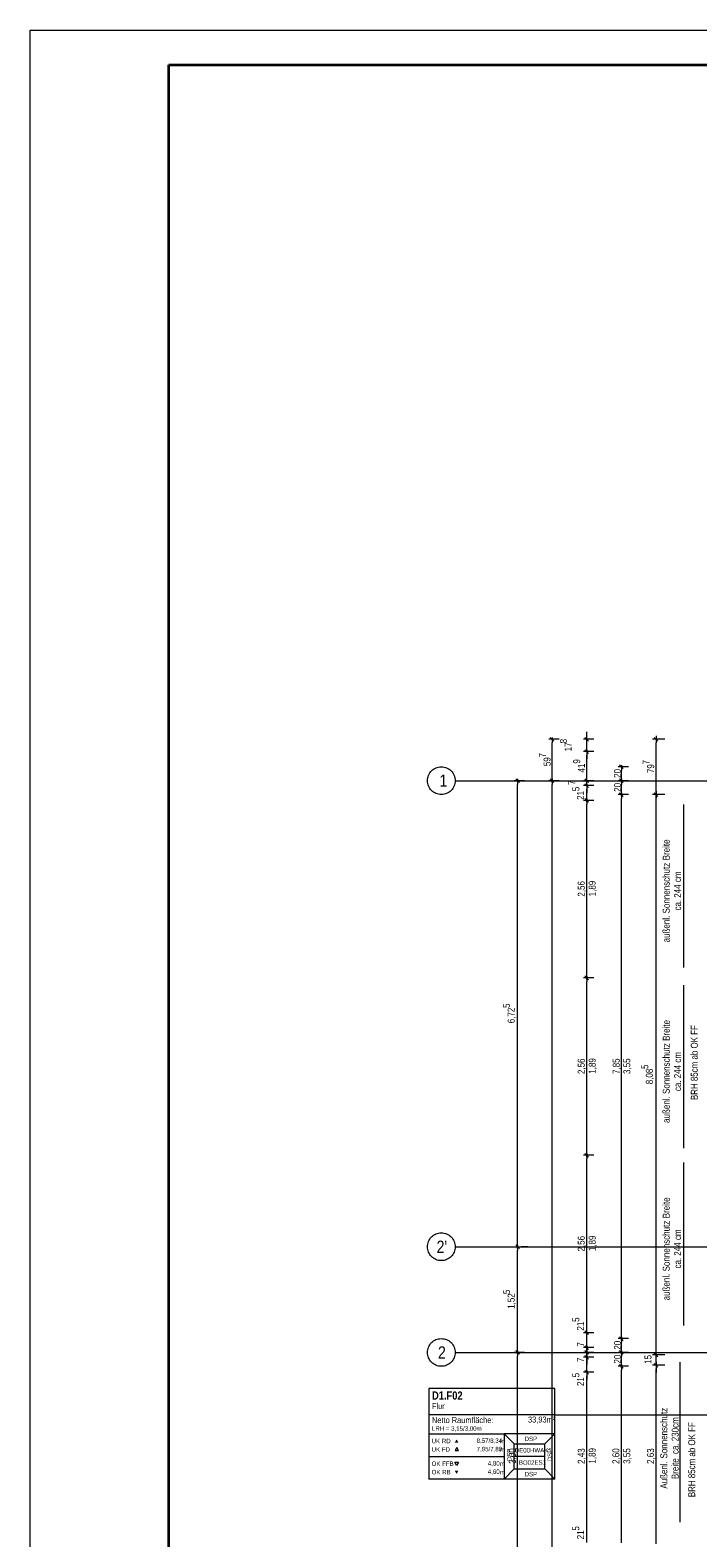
# Model space of a CAD drawing. Extents: x -1920 to 300, y 62 to 656.
# Tile 60 of 60: x -1920 to -1823, y 439 to 656. Entities that reach past the tile are written whole.
import ezdxf
from ezdxf.lldxf.tags import DXFTag

# ---------------------------------------------------------------- set-up
doc = ezdxf.new("R2010")
doc.units = 0
doc.layers.get('0').update_dxf_attribs({"lineweight": 35})
for name, color, linetype, lineweight, true_color in [('30 -33 Aussenwände- 7 Fassade_ Elemente', 7, 'Continuous', 9, 0x00aacc), ('70 -72 Beschriftung- 1 Beschriftung allgemein', 7, 'Continuous', 9, 0xff6633), ('70 -75 Raumstempel- 1 Raumstempel', 1, 'Continuous', 50, 0xff0000), ('70 -75 Raumstempel-2 Verweislinie', 1, 'Continuous', 9, 0xff0000), ('70 -76 Bemaßung- 2 Allgemein', 9, 'Continuous', 5, 0x808080)]:
    doc.layers.add(name, color=color, linetype=linetype, lineweight=lineweight, true_color=true_color)
for name, color, linetype, lineweight in [('30 -33 Aussenwände- 8 Sonnenschutz', 7, 'Continuous', 9), ('70 -71 Achsen- 1 Gebäudeachsen', 7, 'STRICHPUNKT2-A06G9HJF8I', 18), ('iwb_Plankopf Rahmen', 7, 'Continuous', 35), ('Keine', 7, 'Continuous', 9)]:
    doc.layers.add(name, color=color, linetype=linetype, lineweight=lineweight)
doc.styles.get("Standard").update_dxf_attribs({"font": 'ARIALN.TTF'})
tags = doc.linetypes.add('STRICHPUNKT2-A06G9HJF8I', pattern=[12.7, 6.35, -3.175, 0, -3.175]).pattern_tags.tags
tags[10:11] = [DXFTag(74, 4), DXFTag(75, 0), DXFTag(340, '0'), DXFTag(46, 0.0), DXFTag(50, 0.0), DXFTag(44, 0.0), DXFTag(45, 0.0)]
tags[8:9] = [DXFTag(74, 4), DXFTag(75, 0), DXFTag(340, '0'), DXFTag(46, 0.0), DXFTag(50, 0.0), DXFTag(44, 0.0), DXFTag(45, 0.0)]
tags[6:7] = [DXFTag(74, 4), DXFTag(75, 0), DXFTag(340, '0'), DXFTag(46, 0.0), DXFTag(50, 0.0), DXFTag(44, 0.0), DXFTag(45, 0.0)]
tags[4:5] = [DXFTag(74, 4), DXFTag(75, 0), DXFTag(340, '0'), DXFTag(46, 0.0), DXFTag(50, 0.0), DXFTag(44, 0.0), DXFTag(45, 0.0)]

# ---------------------------------------------------------------- blocks, each defined once
blk = doc.blocks.new('Referenz-A06G9HJH8I', base_point=(-1905.79, 86.89))
at = {"layer": '30 -33 Aussenwände- 8 Sonnenschutz', "color": 0, "linetype": 'Continuous', "ltscale": 0.13}
for p, q in [((-1825.35, 544.69), (-1825.35, 521.19)), ((-1825.35, 518.64), (-1825.35, 495.14)), ((-1825.35, 493.04), (-1825.35, 469.54))]:
    blk.add_line(p, q, dxfattribs=at)
at = {"layer": '70 -71 Achsen- 1 Gebäudeachsen', "color": 0, "linetype": 'Continuous', "ltscale": 0.18}
for p, q in [((-1862.3, 548.14), (-1862.29, 548.34)), ((-1862.29, 548.34), (-1862.26, 548.53)), ((-1862.26, 548.53), (-1862.21, 548.72)), ((-1862.21, 548.72), (-1862.15, 548.91)), ((-1862.15, 548.91), (-1862.06, 549.09)), ((-1862.06, 549.09), (-1861.96, 549.25)), ((-1861.96, 549.25), (-1861.85, 549.41)), ((-1861.85, 549.41), (-1861.71, 549.56)), ((-1861.71, 549.56), (-1861.57, 549.69)), ((-1861.57, 549.69), (-1861.41, 549.81)), ((-1861.41, 549.81), (-1861.24, 549.91)), ((-1861.24, 549.91), (-1861.07, 549.99)), ((-1861.07, 549.99), (-1860.88, 550.06)), ((-1860.88, 550.06), (-1860.69, 550.1)), ((-1860.69, 550.1), (-1860.5, 550.13)), ((-1860.5, 550.13), (-1860.3, 550.14)), ((-1860.3, 550.14), (-1860.1, 550.13)), ((-1860.1, 550.13), (-1859.91, 550.1)), ((-1859.91, 550.1), (-1859.72, 550.06)), ((-1859.72, 550.06), (-1859.54, 549.99)), ((-1859.54, 549.99), (-1859.36, 549.91)), ((-1859.36, 549.91), (-1859.19, 549.81)), ((-1859.19, 549.81), (-1859.03, 549.69)), ((-1859.03, 549.69), (-1858.89, 549.56)), ((-1858.89, 549.56), (-1858.75, 549.41)), ((-1858.75, 549.41), (-1858.64, 549.25)), ((-1858.64, 549.25), (-1858.54, 549.09)), ((-1858.54, 549.09), (-1858.45, 548.91)), ((-1858.45, 548.91), (-1858.39, 548.72)), ((-1858.39, 548.72), (-1858.34, 548.53)), ((-1858.34, 548.53), (-1858.31, 548.34)), ((-1858.31, 548.34), (-1858.3, 548.14)), ((-1862.29, 547.95), (-1862.3, 548.14)), ((-1862.26, 547.75), (-1862.29, 547.95)), ((-1862.21, 547.56), (-1862.26, 547.75)), ((-1862.15, 547.38), (-1862.21, 547.56)), ((-1862.06, 547.2), (-1862.15, 547.38)), ((-1861.96, 547.03), (-1862.06, 547.2)), ((-1861.85, 546.87), (-1861.96, 547.03)), ((-1861.71, 546.73), (-1861.85, 546.87)), ((-1861.57, 546.6), (-1861.71, 546.73)), ((-1861.41, 546.48), (-1861.57, 546.6)), ((-1861.24, 546.38), (-1861.41, 546.48)), ((-1861.07, 546.29), (-1861.24, 546.38)), ((-1860.88, 546.23), (-1861.07, 546.29)), ((-1860.69, 546.18), (-1860.88, 546.23)), ((-1860.5, 546.15), (-1860.69, 546.18)), ((-1860.3, 546.14), (-1860.5, 546.15)), ((-1860.1, 546.15), (-1860.3, 546.14)), ((-1859.91, 546.18), (-1860.1, 546.15)), ((-1859.72, 546.23), (-1859.91, 546.18)), ((-1859.54, 546.29), (-1859.72, 546.23)), ((-1859.36, 546.38), (-1859.54, 546.29)), ((-1859.19, 546.48), (-1859.36, 546.38)), ((-1859.03, 546.6), (-1859.19, 546.48)), ((-1858.89, 546.73), (-1859.03, 546.6)), ((-1858.75, 546.87), (-1858.89, 546.73)), ((-1858.64, 547.03), (-1858.75, 546.87)), ((-1858.54, 547.2), (-1858.64, 547.03)), ((-1858.45, 547.38), (-1858.54, 547.2)), ((-1858.39, 547.56), (-1858.45, 547.38)), ((-1858.34, 547.75), (-1858.39, 547.56)), ((-1858.31, 547.95), (-1858.34, 547.75)), ((-1858.3, 548.14), (-1858.31, 547.95)), ((-1862.3, 465.64), (-1862.29, 465.84)), ((-1862.29, 465.45), (-1862.3, 465.64)), ((-1862.29, 465.84), (-1862.26, 466.03)), ((-1862.26, 466.03), (-1862.21, 466.22)), ((-1862.21, 466.22), (-1862.15, 466.41)), ((-1862.15, 466.41), (-1862.06, 466.59)), ((-1862.06, 466.59), (-1861.96, 466.75)), ((-1861.96, 466.75), (-1861.85, 466.91)), ((-1861.85, 466.91), (-1861.71, 467.06)), ((-1861.71, 467.06), (-1861.57, 467.19)), ((-1861.57, 467.19), (-1861.41, 467.31)), ((-1861.41, 467.31), (-1861.24, 467.41)), ((-1861.24, 467.41), (-1861.07, 467.49)), ((-1861.07, 467.49), (-1860.88, 467.56)), ((-1860.88, 467.56), (-1860.69, 467.6)), ((-1860.69, 467.6), (-1860.5, 467.63)), ((-1860.5, 467.63), (-1860.3, 467.64)), ((-1860.3, 467.64), (-1860.1, 467.63)), ((-1860.1, 467.63), (-1859.91, 467.6)), ((-1859.91, 467.6), (-1859.72, 467.56)), ((-1859.72, 467.56), (-1859.54, 467.49)), ((-1859.54, 467.49), (-1859.36, 467.41)), ((-1859.36, 467.41), (-1859.19, 467.31)), ((-1859.19, 467.31), (-1859.03, 467.19)), ((-1859.03, 467.19), (-1858.89, 467.06)), ((-1858.89, 467.06), (-1858.75, 466.91)), ((-1858.75, 466.91), (-1858.64, 466.75)), ((-1858.64, 466.75), (-1858.54, 466.59)), ((-1858.54, 466.59), (-1858.45, 466.41)), ((-1858.45, 466.41), (-1858.39, 466.22)), ((-1858.39, 466.22), (-1858.34, 466.03)), ((-1858.34, 466.03), (-1858.31, 465.84)), ((-1858.31, 465.84), (-1858.3, 465.64)), ((-1858.3, 465.64), (-1858.31, 465.45)), ((-1862.26, 465.25), (-1862.29, 465.45)), ((-1862.21, 465.06), (-1862.26, 465.25)), ((-1862.15, 464.88), (-1862.21, 465.06)), ((-1862.06, 464.7), (-1862.15, 464.88)), ((-1861.96, 464.53), (-1862.06, 464.7)), ((-1861.85, 464.37), (-1861.96, 464.53)), ((-1861.71, 464.23), (-1861.85, 464.37)), ((-1861.57, 464.1), (-1861.71, 464.23)), ((-1861.41, 463.98), (-1861.57, 464.1)), ((-1861.24, 463.88), (-1861.41, 463.98)), ((-1861.07, 463.79), (-1861.24, 463.88)), ((-1860.88, 463.73), (-1861.07, 463.79)), ((-1860.69, 463.68), (-1860.88, 463.73)), ((-1860.5, 463.65), (-1860.69, 463.68)), ((-1860.3, 463.64), (-1860.5, 463.65)), ((-1860.1, 463.65), (-1860.3, 463.64)), ((-1859.91, 463.68), (-1860.1, 463.65)), ((-1859.72, 463.73), (-1859.91, 463.68)), ((-1859.54, 463.79), (-1859.72, 463.73)), ((-1859.36, 463.88), (-1859.54, 463.79)), ((-1859.19, 463.98), (-1859.36, 463.88)), ((-1859.03, 464.1), (-1859.19, 463.98)), ((-1858.89, 464.23), (-1859.03, 464.1)), ((-1858.75, 464.37), (-1858.89, 464.23)), ((-1858.64, 464.53), (-1858.75, 464.37)), ((-1858.54, 464.7), (-1858.64, 464.53)), ((-1858.45, 464.88), (-1858.54, 464.7)), ((-1858.39, 465.06), (-1858.45, 464.88)), ((-1858.34, 465.25), (-1858.39, 465.06)), ((-1858.31, 465.45), (-1858.34, 465.25))]:
    blk.add_line(p, q, dxfattribs=at)
at = {"layer": '70 -71 Achsen- 1 Gebäudeachsen', "color": 0, "linetype": 'STRICHPUNKT2-A06G9HJF8I', "ltscale": 0.18}
for p, q in [((-1858.3, 548.14), (-23.36, 548.14)), ((-1858.3, 480.89), (-23.36, 480.89)), ((-1858.3, 465.64), (-23.36, 465.64))]:
    blk.add_line(p, q, dxfattribs=at)
at = {"layer": '70 -72 Beschriftung- 1 Beschriftung allgemein', "color": 0, "linetype": 'Continuous', "ltscale": 0.13}
blk.add_line((-1825.86, 464.24), (-1825.86, 441.14), dxfattribs=at)
at = {"layer": '70 -75 Raumstempel- 1 Raumstempel', "color": 0, "lineweight": 9}
for p, q in [((-1862.08, 460.45), (-1862.08, 447.38)), ((-1843.92, 460.45), (-1862.08, 460.45)), ((-1843.92, 447.38), (-1843.92, 460.45)), ((-1843.92, 456.65), (-1862.08, 456.65)), ((-1862.08, 453.92), (-1851.22, 453.92)), ((-1849.78, 452.47), (-1851.22, 453.92)), ((-1843.92, 453.92), (-1851.22, 453.92)), ((-1851.22, 453.92), (-1851.22, 447.38)), ((-1845.36, 452.47), (-1843.92, 453.92)), ((-1862.08, 450.65), (-1851.22, 450.65)), ((-1858.06, 451.94), (-1858.32, 451.48)), ((-1858.32, 451.48), (-1857.8, 451.48)), ((-1857.8, 451.48), (-1858.06, 451.94)), ((-1849.78, 448.83), (-1849.78, 452.47)), ((-1849.78, 452.47), (-1845.36, 452.47)), ((-1845.36, 450.65), (-1849.78, 450.65)), ((-1845.36, 448.83), (-1845.36, 452.47)), ((-1858.1, 449.35), (-1858.36, 449.8)), ((-1858.36, 449.8), (-1857.84, 449.8)), ((-1857.84, 449.8), (-1858.1, 449.35)), ((-1849.78, 448.83), (-1851.22, 447.38)), ((-1849.78, 448.83), (-1845.36, 448.83)), ((-1845.36, 448.83), (-1843.92, 447.38)), ((-1843.92, 447.38), (-1862.08, 447.38))]:
    blk.add_line(p, q, dxfattribs=at)
at = {"layer": '70 -75 Raumstempel- 1 Raumstempel', "color": 0, "lineweight": 0}
for points in [[(-1857.84, 452.64), (-1858.1, 453.1), (-1858.36, 452.64)], [(-1857.84, 448.58), (-1858.1, 448.12), (-1858.36, 448.58)]]:
    blk.add_solid(points, dxfattribs=at)
at = {"layer": '70 -75 Raumstempel-2 Verweislinie', "color": 0}
blk.add_line((-1843.92, 456.65), (-1804.08, 456.65), dxfattribs=at)
at = {"layer": '70 -76 Bemaßung- 2 Allgemein', "color": 0, "linetype": 'Continuous', "ltscale": 0.13}
for p, q in [((-1839.3, 554.64), (-1839.3, 555.17)), ((-1843.3, 554.11), (-1844.8, 554.11)), ((-1844.57, 554.38), (-1844.04, 553.85)), ((-1844.3, 554.36), (-1844.3, 553.58)), ((-1844.3, 548.67), (-1844.3, 553.58)), ((-1838.3, 554.11), (-1839.8, 554.11)), ((-1839.04, 553.85), (-1839.57, 554.38)), ((-1839.57, 552.6), (-1839.04, 552.07)), ((-1839.57, 552.6), (-1839.04, 552.07)), ((-1839.3, 553.86), (-1839.3, 554.64)), ((-1839.3, 552.33), (-1839.3, 554.11)), ((-1839.3, 552.58), (-1839.3, 551.8)), ((-1839.3, 552.58), (-1839.3, 551.8)), ((-1828.05, 554.11), (-1829.8, 554.11)), ((-1829.3, 554.61), (-1829.3, 553.58)), ((-1829.3, 546.67), (-1829.3, 553.58)), ((-1838.3, 552.33), (-1839.8, 552.33)), ((-1838.3, 552.33), (-1839.8, 552.33)), ((-1839.3, 551.8), (-1839.3, 551.27)), ((-1839.3, 548.67), (-1839.3, 551.8)), ((-1834.57, 550.41), (-1834.04, 549.88)), ((-1834.3, 550.39), (-1834.3, 549.61)), ((-1849.57, 548.41), (-1849.04, 547.88)), ((-1849.3, 548.39), (-1849.3, 547.61)), ((-1844.04, 547.88), (-1844.57, 548.41)), ((-1844.57, 548.41), (-1844.04, 547.88)), ((-1844.3, 547.89), (-1844.3, 548.67)), ((-1844.3, 548.39), (-1844.3, 547.61)), ((-1839.04, 547.88), (-1839.57, 548.41)), ((-1839.04, 547.88), (-1839.57, 548.41)), ((-1839.3, 548.67), (-1839.3, 549.2)), ((-1839.3, 547.89), (-1839.3, 548.67)), ((-1839.3, 547.89), (-1839.3, 548.67)), ((-1833.3, 550.14), (-1834.8, 550.14)), ((-1834.57, 548.41), (-1834.04, 547.88)), ((-1834.04, 547.88), (-1834.57, 548.41)), ((-1834.3, 548.67), (-1834.3, 549.61)), ((-1834.3, 547.89), (-1834.3, 548.67)), ((-1834.3, 548.39), (-1834.3, 547.61)), ((-1848.3, 548.14), (-1849.8, 548.14)), ((-1849.3, 481.42), (-1849.3, 547.61)), ((-1843.3, 548.14), (-1844.8, 548.14)), ((-1843.3, 548.14), (-1844.8, 548.14)), ((-1844.3, 241.17), (-1844.3, 547.61)), ((-1838.3, 548.14), (-1839.8, 548.14)), ((-1838.3, 548.14), (-1839.8, 548.14)), ((-1838.3, 547.44), (-1839.8, 547.44)), ((-1838.3, 547.44), (-1839.8, 547.44)), ((-1839.57, 547.71), (-1839.04, 547.18)), ((-1839.57, 547.71), (-1839.04, 547.18)), ((-1839.3, 547.44), (-1839.3, 548.14)), ((-1839.3, 547.69), (-1839.3, 546.91)), ((-1839.3, 547.69), (-1839.3, 546.91)), ((-1839.3, 546.91), (-1839.3, 546.38)), ((-1839.3, 545.82), (-1839.3, 546.91)), ((-1833.3, 548.14), (-1834.8, 548.14)), ((-1833.3, 548.14), (-1834.8, 548.14)), ((-1833.3, 546.14), (-1834.8, 546.14)), ((-1833.3, 546.14), (-1834.8, 546.14)), ((-1834.04, 545.88), (-1834.57, 546.41)), ((-1834.57, 546.41), (-1834.04, 545.88)), ((-1834.3, 546.67), (-1834.3, 547.61)), ((-1834.3, 545.89), (-1834.3, 546.67)), ((-1834.3, 546.39), (-1834.3, 545.61)), ((-1828.05, 546.14), (-1829.8, 546.14)), ((-1828.05, 546.14), (-1829.8, 546.14)), ((-1829.3, 545.64), (-1829.3, 546.67)), ((-1829.3, 546.64), (-1829.3, 545.61)), ((-1838.3, 545.29), (-1839.8, 545.29)), ((-1838.3, 545.29), (-1839.8, 545.29)), ((-1839.04, 545.03), (-1839.57, 545.56)), ((-1839.57, 545.56), (-1839.04, 545.03)), ((-1839.3, 545.04), (-1839.3, 545.82)), ((-1839.3, 545.54), (-1839.3, 544.76)), ((-1839.3, 520.22), (-1839.3, 544.76)), ((-1834.3, 468.17), (-1834.3, 545.61)), ((-1829.3, 465.82), (-1829.3, 545.61)), ((-1839.04, 519.43), (-1839.57, 519.96)), ((-1839.57, 519.96), (-1839.04, 519.43)), ((-1839.3, 519.44), (-1839.3, 520.22)), ((-1839.3, 519.94), (-1839.3, 519.16)), ((-1838.3, 519.69), (-1839.8, 519.69)), ((-1838.3, 519.69), (-1839.8, 519.69)), ((-1839.3, 494.62), (-1839.3, 519.16)), ((-1838.3, 494.09), (-1839.8, 494.09)), ((-1838.3, 494.09), (-1839.8, 494.09)), ((-1839.57, 494.36), (-1839.04, 493.83)), ((-1839.04, 493.83), (-1839.57, 494.36)), ((-1839.3, 493.84), (-1839.3, 494.62)), ((-1839.3, 494.34), (-1839.3, 493.56)), ((-1839.3, 469.02), (-1839.3, 493.56)), ((-1850.8, 480.89), (-1849.8, 480.89)), ((-1849.57, 481.16), (-1849.04, 480.63)), ((-1849.04, 480.63), (-1849.57, 481.16)), ((-1849.3, 480.64), (-1849.3, 481.42)), ((-1849.3, 481.14), (-1849.3, 480.36)), ((-1847.8, 480.89), (-1848.8, 480.89)), ((-1849.3, 466.17), (-1849.3, 480.36)), ((-1838.3, 468.49), (-1839.8, 468.49)), ((-1838.3, 468.49), (-1839.8, 468.49)), ((-1839.04, 468.23), (-1839.57, 468.76)), ((-1839.04, 468.23), (-1839.57, 468.76)), ((-1839.3, 469.02), (-1839.3, 469.55)), ((-1839.3, 468.24), (-1839.3, 469.02)), ((-1839.3, 468.24), (-1839.3, 469.02)), ((-1839.3, 466.34), (-1839.3, 468.49)), ((-1834.57, 467.91), (-1834.04, 467.38)), ((-1834.04, 467.38), (-1834.57, 467.91)), ((-1834.3, 467.39), (-1834.3, 468.17)), ((-1834.3, 467.89), (-1834.3, 467.11)), ((-1848.3, 465.64), (-1849.8, 465.64)), ((-1848.3, 465.64), (-1849.8, 465.64)), ((-1849.57, 465.91), (-1849.04, 465.38)), ((-1849.04, 465.38), (-1849.57, 465.91)), ((-1849.3, 465.39), (-1849.3, 466.17)), ((-1849.3, 465.89), (-1849.3, 465.11)), ((-1838.3, 466.34), (-1839.8, 466.34)), ((-1838.3, 466.34), (-1839.8, 466.34)), ((-1838.3, 465.64), (-1839.8, 465.64)), ((-1838.3, 465.64), (-1839.8, 465.64)), ((-1839.57, 466.61), (-1839.04, 466.08)), ((-1839.04, 466.08), (-1839.57, 466.61)), ((-1839.04, 465.38), (-1839.57, 465.91)), ((-1839.57, 465.91), (-1839.04, 465.38)), ((-1839.3, 466.87), (-1839.3, 467.4)), ((-1839.3, 466.09), (-1839.3, 466.87)), ((-1839.3, 466.17), (-1839.3, 466.7)), ((-1839.3, 466.59), (-1839.3, 465.81)), ((-1839.3, 465.64), (-1839.3, 466.34)), ((-1839.3, 465.39), (-1839.3, 466.17)), ((-1839.3, 465.47), (-1839.3, 466)), ((-1839.3, 465.89), (-1839.3, 465.11)), ((-1839.3, 465.81), (-1839.3, 465.28)), ((-1839.3, 464.94), (-1839.3, 465.64)), ((-1833.3, 467.64), (-1834.8, 467.64)), ((-1833.3, 467.64), (-1834.8, 467.64)), ((-1833.3, 465.64), (-1834.8, 465.64)), ((-1833.3, 465.64), (-1834.8, 465.64)), ((-1834.04, 465.38), (-1834.57, 465.91)), ((-1834.57, 465.91), (-1834.04, 465.38)), ((-1834.3, 466.17), (-1834.3, 467.11)), ((-1834.3, 465.39), (-1834.3, 466.17)), ((-1834.3, 465.89), (-1834.3, 465.11)), ((-1829.3, 465.82), (-1829.3, 466.35)), ((-1829.3, 464.79), (-1829.3, 465.82)), ((-1829.3, 464.79), (-1829.3, 465.82)), ((-1849.3, 436.17), (-1849.3, 465.11)), ((-1838.3, 464.94), (-1839.8, 464.94)), ((-1838.3, 464.94), (-1839.8, 464.94)), ((-1839.57, 465.21), (-1839.04, 464.68)), ((-1839.04, 464.68), (-1839.57, 465.21)), ((-1839.3, 464.69), (-1839.3, 465.47)), ((-1839.3, 465.19), (-1839.3, 464.41)), ((-1839.3, 465.11), (-1839.3, 464.58)), ((-1839.3, 462.79), (-1839.3, 464.94)), ((-1839.3, 464.41), (-1839.3, 463.88)), ((-1833.3, 463.64), (-1834.8, 463.64)), ((-1833.3, 463.64), (-1834.8, 463.64)), ((-1834.57, 463.91), (-1834.04, 463.38)), ((-1834.04, 463.38), (-1834.57, 463.91)), ((-1834.3, 464.17), (-1834.3, 465.11)), ((-1834.3, 463.39), (-1834.3, 464.17)), ((-1834.3, 463.89), (-1834.3, 463.11)), ((-1828.05, 465.29), (-1829.8, 465.29)), ((-1828.05, 465.29), (-1829.8, 465.29)), ((-1828.05, 463.79), (-1829.8, 463.79)), ((-1828.05, 463.79), (-1829.8, 463.79)), ((-1829.3, 463.79), (-1829.3, 465.29)), ((-1829.3, 464.29), (-1829.3, 463.26)), ((-1829.3, 464.29), (-1829.3, 463.26)), ((-1838.3, 462.79), (-1839.8, 462.79)), ((-1838.3, 462.79), (-1839.8, 462.79)), ((-1839.57, 463.06), (-1839.04, 462.53)), ((-1839.57, 463.06), (-1839.04, 462.53)), ((-1839.3, 463.04), (-1839.3, 462.26)), ((-1839.3, 463.04), (-1839.3, 462.26)), ((-1839.3, 439.02), (-1839.3, 462.26)), ((-1839.3, 462.26), (-1839.3, 461.73)), ((-1834.3, 438.17), (-1834.3, 463.11)), ((-1829.3, 463.26), (-1829.3, 462.73)), ((-1829.3, 438.02), (-1829.3, 463.26)), ((-1839.3, 439.02), (-1839.3, 439.55)), ((-1839.3, 438.24), (-1839.3, 439.02)), ((-1839.3, 438.24), (-1839.3, 439.02))]:
    blk.add_line(p, q, dxfattribs=at)
at = {"layer": '70 -76 Bemaßung- 2 Allgemein', "color": 0, "linetype": 'Continuous', "lineweight": 20, "ltscale": 0.2}
for p, q in [((-1829.57, 554.38), (-1829.04, 553.85)), ((-1829.04, 545.88), (-1829.57, 546.41)), ((-1829.57, 546.41), (-1829.04, 545.88)), ((-1829.04, 465.03), (-1829.57, 465.56)), ((-1829.04, 465.03), (-1829.57, 465.56)), ((-1829.57, 464.06), (-1829.04, 463.53)), ((-1829.57, 464.06), (-1829.04, 463.53))]:
    blk.add_line(p, q, dxfattribs=at)
at = {"layer": 'Keine', "color": 0, "linetype": 'Continuous', "ltscale": 0.13}
for p, q in [((-1862.3, 480.89), (-1862.29, 481.09)), ((-1862.29, 480.7), (-1862.3, 480.89)), ((-1862.29, 481.09), (-1862.26, 481.28)), ((-1862.26, 481.28), (-1862.21, 481.47)), ((-1862.21, 481.47), (-1862.15, 481.66)), ((-1862.15, 481.66), (-1862.06, 481.84)), ((-1862.06, 481.84), (-1861.96, 482)), ((-1861.96, 482), (-1861.85, 482.16)), ((-1861.85, 482.16), (-1861.71, 482.31)), ((-1861.71, 482.31), (-1861.57, 482.44)), ((-1861.57, 482.44), (-1861.41, 482.56)), ((-1861.41, 482.56), (-1861.24, 482.66)), ((-1861.24, 482.66), (-1861.07, 482.74)), ((-1861.07, 482.74), (-1860.88, 482.81)), ((-1860.88, 482.81), (-1860.69, 482.85)), ((-1860.69, 482.85), (-1860.5, 482.88)), ((-1860.5, 482.88), (-1860.3, 482.89)), ((-1860.3, 482.89), (-1860.1, 482.88)), ((-1860.1, 482.88), (-1859.91, 482.85)), ((-1859.91, 482.85), (-1859.72, 482.81)), ((-1859.72, 482.81), (-1859.54, 482.74)), ((-1859.54, 482.74), (-1859.36, 482.66)), ((-1859.36, 482.66), (-1859.19, 482.56)), ((-1859.19, 482.56), (-1859.03, 482.44)), ((-1859.03, 482.44), (-1858.89, 482.31)), ((-1858.89, 482.31), (-1858.75, 482.16)), ((-1858.75, 482.16), (-1858.64, 482)), ((-1858.64, 482), (-1858.54, 481.84)), ((-1858.54, 481.84), (-1858.45, 481.66)), ((-1858.45, 481.66), (-1858.39, 481.47)), ((-1858.39, 481.47), (-1858.34, 481.28)), ((-1858.34, 481.28), (-1858.31, 481.09)), ((-1858.31, 481.09), (-1858.3, 480.89)), ((-1858.3, 480.89), (-1858.31, 480.7)), ((-1862.26, 480.5), (-1862.29, 480.7)), ((-1862.21, 480.31), (-1862.26, 480.5)), ((-1862.15, 480.13), (-1862.21, 480.31)), ((-1862.06, 479.95), (-1862.15, 480.13)), ((-1861.96, 479.78), (-1862.06, 479.95)), ((-1861.85, 479.62), (-1861.96, 479.78)), ((-1861.71, 479.48), (-1861.85, 479.62)), ((-1861.57, 479.35), (-1861.71, 479.48)), ((-1861.41, 479.23), (-1861.57, 479.35)), ((-1861.24, 479.13), (-1861.41, 479.23)), ((-1861.07, 479.04), (-1861.24, 479.13)), ((-1860.88, 478.98), (-1861.07, 479.04)), ((-1860.69, 478.93), (-1860.88, 478.98)), ((-1860.5, 478.9), (-1860.69, 478.93)), ((-1860.3, 478.89), (-1860.5, 478.9)), ((-1860.1, 478.9), (-1860.3, 478.89)), ((-1859.91, 478.93), (-1860.1, 478.9)), ((-1859.72, 478.98), (-1859.91, 478.93)), ((-1859.54, 479.04), (-1859.72, 478.98)), ((-1859.36, 479.13), (-1859.54, 479.04)), ((-1859.19, 479.23), (-1859.36, 479.13)), ((-1859.03, 479.35), (-1859.19, 479.23)), ((-1858.89, 479.48), (-1859.03, 479.35)), ((-1858.75, 479.62), (-1858.89, 479.48)), ((-1858.64, 479.78), (-1858.75, 479.62)), ((-1858.54, 479.95), (-1858.64, 479.78)), ((-1858.45, 480.13), (-1858.54, 479.95)), ((-1858.39, 480.31), (-1858.45, 480.13)), ((-1858.34, 480.5), (-1858.39, 480.31)), ((-1858.31, 480.7), (-1858.34, 480.5))]:
    blk.add_line(p, q, dxfattribs=at)
at = {"layer": '30 -33 Aussenwände- 7 Fassade_ Elemente', "color": 0, "linetype": 'ByBlock', "ltscale": 0.13, "char_height": 1, "attachment_point": 1, "rotation": 90}
for insert in [(-1824.29, 502.05), (-1824.66, 444.76)]:
    blk.add_mtext('{\\fArial Narrow;BRH 85cm ab OK FF}', dxfattribs=dict(at, insert=insert))
at = {"layer": '30 -33 Aussenwände- 8 Sonnenschutz', "color": 0, "linetype": 'Continuous', "ltscale": 0.13, "char_height": 1.0069, "attachment_point": 1, "rotation": 90}
for s, insert in [('{\\fArial Narrow;Breite}', (-1828.34, 536.65)), ('{\\fArial Narrow;Sonnenschutz}', (-1828.34, 528.99)), ('{\\fArial Narrow;cm}', (-1826.71, 533.51)), ('{\\fArial Narrow;244}', (-1826.71, 531.25)), ('{\\fArial Narrow;ca.}', (-1826.71, 529.41)), ('{\\fArial Narrow;außenl.}', (-1828.34, 524.81)), ('{\\fArial Narrow;Breite}', (-1828.34, 510.6)), ('{\\fArial Narrow;Sonnenschutz}', (-1828.34, 502.94)), ('{\\fArial Narrow;cm}', (-1826.71, 507.46)), ('{\\fArial Narrow;244}', (-1826.71, 505.2)), ('{\\fArial Narrow;ca.}', (-1826.71, 503.36)), ('{\\fArial Narrow;außenl.}', (-1828.34, 498.76)), ('{\\fArial Narrow;Breite}', (-1828.34, 485)), ('{\\fArial Narrow;Sonnenschutz}', (-1828.34, 477.34)), ('{\\fArial Narrow;cm}', (-1826.71, 481.86)), ('{\\fArial Narrow;244}', (-1826.71, 479.6)), ('{\\fArial Narrow;ca.}', (-1826.71, 477.76)), ('{\\fArial Narrow;außenl.}', (-1828.34, 473.16))]:
    blk.add_mtext(s, dxfattribs=dict(at, insert=insert))
at = {"layer": '70 -71 Achsen- 1 Gebäudeachsen', "color": 0, "linetype": 'Continuous', "ltscale": 0.18, "char_height": 1.7621, "attachment_point": 1}
for s, insert in [('{\\fArial Narrow;1}', (-1860.57, 549.02)), ('{\\fArial Narrow;2}', (-1860.78, 466.52))]:
    blk.add_mtext(s, dxfattribs=dict(at, insert=insert))
at = {"layer": '70 -72 Beschriftung- 1 Beschriftung allgemein', "color": 0, "linetype": 'Continuous', "ltscale": 0.13, "char_height": 1.0069, "attachment_point": 1, "rotation": 90}
for s, insert in [('{\\fArial Narrow;Sonnenschutz}', (-1828.69, 450.34)), ('{\\fArial Narrow;230cm}', (-1827.06, 452.83)), ('{\\fArial Narrow;ca.}', (-1827.06, 450.99)), ('{\\fArial Narrow;Außenl.}', (-1828.69, 445.99)), ('{\\fArial Narrow;Breite}', (-1827.06, 447.37))]:
    blk.add_mtext(s, dxfattribs=dict(at, insert=insert))
at = {"layer": '70 -75 Raumstempel- 1 Raumstempel', "color": 0, "linetype": 'Continuous', "ltscale": 0.5, "attachment_point": 1}
for s, insert, char_height, rotation in [('{\\fArial Narrow|b1|i0;D1.F02}', (-1861.65, 460.02), 1.1768, 0), ('{\\fArial Narrow;Flur}', (-1861.65, 458.33), 0.8559, 0), ('{\\fArial Narrow;LRH = 3,15/3,00m}', (-1861.65, 454.98), 0.6419, 0), ('{\\fArial Narrow;Netto Raumfläche:}', (-1861.65, 456.31), 0.8559, 0), ('{\\fArial Narrow;33,93m²}', (-1847.79, 456.39), 0.8559, 0), ('{\\fArial Narrow;UK RD}', (-1861.7, 453.18), 0.6419, 0), ('{\\fArial Narrow;8,57/8,34}', (-1855.2, 453.24), 0.6419, 0), ('{\\fArial Narrow;m}', (-1851.84, 453.18), 0.6419, 0), ('{\\fArial Narrow;DSP}', (-1848.28, 453.5), 0.6419, 0), ('{\\fArial Narrow;UK FD}', (-1861.7, 451.97), 0.6419, 0), ('{\\fArial Narrow;7,95/7,80}', (-1855.2, 452.02), 0.6419, 0), ('{\\fArial Narrow;m}', (-1851.84, 451.96), 0.6419, 0), ('{\\fArial Narrow;DSP}', (-1850.82, 449.94), 0.6419, 90), ('{\\fArial Narrow;DE00HWAK1}', (-1849.7, 451.85), 0.6419, 0), ('{\\fArial Narrow;DSP}', (-1844.96, 449.94), 0.6419, 90), ('{\\fArial Narrow;OK FFB}', (-1861.7, 449.91), 0.6419, 0), ('{\\fArial Narrow;OK RB}', (-1861.7, 448.7), 0.6419, 0), ('{\\fArial Narrow;4,80}', (-1853.59, 449.97), 0.6419, 0), ('{\\fArial Narrow;4,60}', (-1853.59, 448.76), 0.6419, 0), ('{\\fArial Narrow;m}', (-1851.84, 449.91), 0.6419, 0), ('{\\fArial Narrow;m}', (-1851.84, 448.7), 0.6419, 0), ('{\\fArial Narrow;BO02ES1}', (-1849.11, 450.08), 0.6419, 0), ('{\\fArial Narrow;DSP}', (-1848.28, 448.41), 0.6419, 0)]:
    blk.add_mtext(s, dxfattribs=dict(at, insert=insert, char_height=char_height, rotation=rotation))
at = {"layer": '70 -76 Bemaßung- 2 Allgemein', "color": 0, "linetype": 'Continuous', "ltscale": 0.13, "char_height": 1.0069, "attachment_point": 1, "rotation": 90}
for s, insert in [('{\\fArial Narrow;8}', (-1843.18, 553.53)), ('{\\fArial Narrow;17}', (-1842.51, 552.37)), ('{\\fArial Narrow;7}', (-1846.21, 551.48)), ('{\\fArial Narrow;59}', (-1845.54, 550.24)), ('{\\fArial Narrow;9}', (-1841.27, 550.6)), ('{\\fArial Narrow;41}', (-1840.59, 549.33)), ('{\\fArial Narrow;7}', (-1831.26, 550.48)), ('{\\fArial Narrow;79}', (-1830.59, 549.24)), ('{\\fArial Narrow;7}', (-1841.96, 547.53)), ('{\\fArial Narrow;20}', (-1835.38, 548.54)), ('{\\fArial Narrow;5}', (-1841.39, 546.62)), ('{\\fArial Narrow;21}', (-1840.72, 545.37)), ('{\\fArial Narrow;20}', (-1835.38, 546.54)), ('{\\fArial Narrow;2,56}', (-1840.61, 531.41)), ('{\\fArial Narrow;1,89}', (-1839.03, 531.46)), ('{\\fArial Narrow;5}', (-1851.4, 515.35)), ('{\\fArial Narrow;6,72}', (-1850.73, 513.14)), ('{\\fArial Narrow;2,56}', (-1840.61, 505.81)), ('{\\fArial Narrow;1,89}', (-1839.03, 505.86)), ('{\\fArial Narrow;7,85}', (-1835.56, 505.82)), ('{\\fArial Narrow;3,55}', (-1834.03, 505.82)), ('{\\fArial Narrow;5}', (-1831.45, 506.54)), ('{\\fArial Narrow;8,08}', (-1830.78, 504.34)), ('{\\fArial Narrow;2,56}', (-1840.61, 480.21)), ('{\\fArial Narrow;1,89}', (-1839.03, 480.26)), ('{\\fArial Narrow;5}', (-1851.4, 474.06)), ('{\\fArial Narrow;1,52}', (-1850.73, 471.93)), ('{\\fArial Narrow;5}', (-1841.39, 470.05)), ('{\\fArial Narrow;21}', (-1840.72, 468.8)), ('{\\fArial Narrow;7}', (-1840.71, 466.48)), ('{\\fArial Narrow;20}', (-1835.38, 466.04)), ('{\\fArial Narrow;7}', (-1840.71, 464.25)), ('{\\fArial Narrow;20}', (-1835.38, 464.04)), ('{\\fArial Narrow;15}', (-1830.98, 463.99)), ('{\\fArial Narrow;5}', (-1841.39, 462.05)), ('{\\fArial Narrow;21}', (-1840.72, 460.8)), ('{\\fArial Narrow;3,00}', (-1850.56, 449.57)), ('{\\fArial Narrow;2,43}', (-1840.61, 449.56)), ('{\\fArial Narrow;1,89}', (-1839.03, 449.61)), ('{\\fArial Narrow;2,60}', (-1835.61, 449.56)), ('{\\fArial Narrow;3,55}', (-1834.03, 449.57)), ('{\\fArial Narrow;2,63}', (-1830.61, 449.56)), ('{\\fArial Narrow;5}', (-1841.39, 439.93)), ('{\\fArial Narrow;21}', (-1840.72, 438.68))]:
    blk.add_mtext(s, dxfattribs=dict(at, insert=insert))
at = {"layer": 'Keine', "color": 0, "linetype": 'Continuous', "ltscale": 0.13, "insert": (-1860.98, 481.77), "char_height": 1.7621, "attachment_point": 1}
blk.add_mtext("{\\fArial Narrow;2'}", dxfattribs=at)

msp = doc.modelspace()

# ---------------------------------------------------------------- linework, layer by layer
at = {"layer": 'iwb_Plankopf Rahmen', "color": 8, "lineweight": 13, "ltscale": 0.13, "true_color": 0x808080}
msp.add_lwpolyline([(300.35, 62.43), (-1919.65, 62.43), (-1919.65, 656.43), (300.35, 656.43), (300.35, 62.43)], close=True, dxfattribs=at)
at = {"layer": 'iwb_Plankopf Rahmen', "ltscale": 0.35}
msp.add_lwpolyline([(-1899.65, 67.43), (-1899.65, 651.43), (295.35, 651.43), (295.35, 67.43), (-739.65, 67.43), (-1899.65, 67.43)], close=True, dxfattribs=at)

# ---------------------------------------------------------------- block references
at = {"color": 8, "lineweight": 25, "ltscale": 0.25, "true_color": 0x808080}
msp.add_blockref('Referenz-A06G9HJH8I', (-1905.79, 86.89), dxfattribs=at)

doc.saveas('drawing.dxf')
